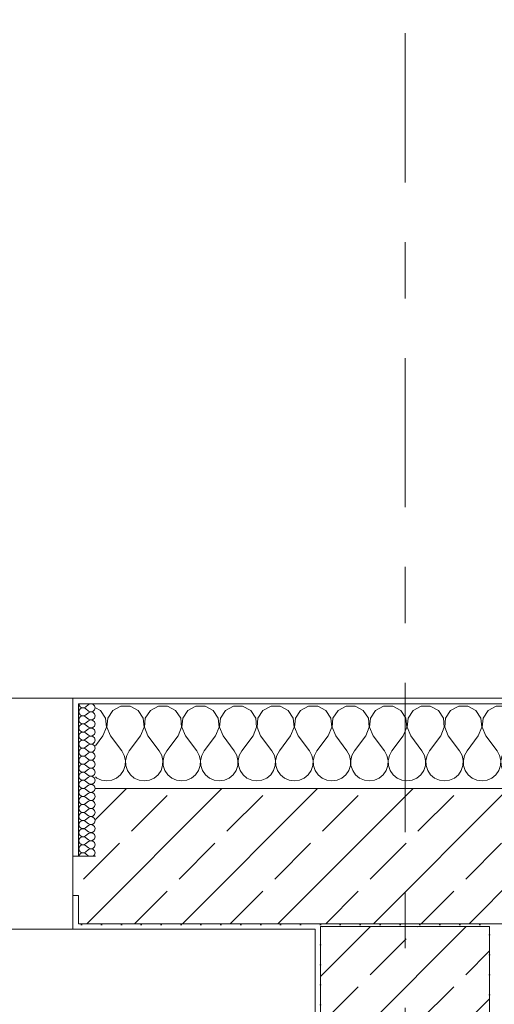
# Model space of a CAD drawing. Header units: metres. Extents: x -3.6 to 84.5, y -11 to 16.8.
# Tile 109 of 124: x 25.045 to 25.888, y 13.312 to 15.058. Entities that reach past the tile are written whole.
import ezdxf

# ---------------------------------------------------------------- set-up
doc = ezdxf.new("R2010")
doc.units = ezdxf.units.M
doc.header["$MEASUREMENT"] = 0
doc.linetypes.add('Strichlinie doppelt', pattern=[0.546806, 0.264583, -0.105833, 0.070556, -0.105833])
for name, color, linetype in [('451 - Universal.Achsen Raster', 7, 'Continuous'), ('604 - Struktur.Wand Aussen', 7, 'Continuous'), ('607 - Struktur.Stütze', 7, 'Continuous')]:
    doc.layers.add(name, color=color, linetype=linetype)
pattern_1 = [(45, (0, 0), (-0.0848528, 0.0848528), []), (45, (-0.04243, 0.04243), (-0.0848528, 0.0848528), [0.09, -0.03])]
pattern_2 = [(45, (0, 0), (-0.01767767, 0.01767767), [0, -0.025])]
pattern_3 = [(0, (0, 0), (0, 0.08660254), [0, -0.05]), (0, (0.025, 0.0433), (0, 0.08660254), [0, -0.05])]

# ---------------------------------------------------------------- blocks, each defined once
blk = doc.blocks.new('*X23')
at = {"layer": '604 - Struktur.Wand Aussen', "color": 7, "linetype": 'Continuous', "lineweight": 5}
for p, q in [((25.1891, 13.833), (25.18, 13.8379)), ((25.1981, 13.8195), (25.1891, 13.833)), ((25.2109, 13.833), (25.2019, 13.8195)), ((25.2252, 13.8407), (25.2109, 13.833)), ((25.2415, 13.8407), (25.2252, 13.8407)), ((25.2558, 13.833), (25.2415, 13.8407)), ((25.2648, 13.8195), (25.2558, 13.833)), ((25.2776, 13.833), (25.2686, 13.8195)), ((25.2919, 13.8407), (25.2776, 13.833)), ((25.3081, 13.8407), (25.2919, 13.8407)), ((25.3224, 13.833), (25.3081, 13.8407)), ((25.3314, 13.8195), (25.3224, 13.833)), ((25.3442, 13.833), (25.3352, 13.8195)), ((25.3585, 13.8407), (25.3442, 13.833)), ((25.3748, 13.8407), (25.3585, 13.8407)), ((25.3891, 13.833), (25.3748, 13.8407)), ((25.3981, 13.8195), (25.3891, 13.833)), ((25.4109, 13.833), (25.4019, 13.8195)), ((25.4252, 13.8407), (25.4109, 13.833)), ((25.4415, 13.8407), (25.4252, 13.8407)), ((25.4558, 13.833), (25.4415, 13.8407)), ((25.4648, 13.8195), (25.4558, 13.833)), ((25.4776, 13.833), (25.4686, 13.8195)), ((25.4919, 13.8407), (25.4776, 13.833)), ((25.5081, 13.8407), (25.4919, 13.8407)), ((25.5224, 13.833), (25.5081, 13.8407)), ((25.5314, 13.8195), (25.5224, 13.833)), ((25.5442, 13.833), (25.5352, 13.8195)), ((25.5585, 13.8407), (25.5442, 13.833)), ((25.5748, 13.8407), (25.5585, 13.8407)), ((25.5891, 13.833), (25.5748, 13.8407)), ((25.5981, 13.8195), (25.5891, 13.833)), ((25.6109, 13.833), (25.6019, 13.8195)), ((25.6252, 13.8407), (25.6109, 13.833)), ((25.6415, 13.8407), (25.6252, 13.8407)), ((25.6558, 13.833), (25.6415, 13.8407)), ((25.6648, 13.8195), (25.6558, 13.833)), ((25.6776, 13.833), (25.6686, 13.8195)), ((25.6919, 13.8407), (25.6776, 13.833)), ((25.7081, 13.8407), (25.6919, 13.8407)), ((25.7224, 13.833), (25.7081, 13.8407)), ((25.7314, 13.8195), (25.7224, 13.833)), ((25.7442, 13.833), (25.7352, 13.8195)), ((25.7585, 13.8407), (25.7442, 13.833)), ((25.7748, 13.8407), (25.7585, 13.8407)), ((25.7891, 13.833), (25.7748, 13.8407)), ((25.7981, 13.8195), (25.7891, 13.833)), ((25.8109, 13.833), (25.8019, 13.8195)), ((25.8252, 13.8407), (25.8109, 13.833)), ((25.8415, 13.8407), (25.8252, 13.8407)), ((25.8558, 13.833), (25.8415, 13.8407)), ((25.8648, 13.8195), (25.8558, 13.833)), ((25.8776, 13.833), (25.8686, 13.8195)), ((25.8919, 13.8407), (25.8776, 13.833)), ((25.9081, 13.8407), (25.8919, 13.8407)), ((25.9224, 13.833), (25.9081, 13.8407)), ((25.9314, 13.8195), (25.9224, 13.833)), ((25.9442, 13.833), (25.9352, 13.8195)), ((25.9585, 13.8407), (25.9442, 13.833)), ((25.9748, 13.8407), (25.9585, 13.8407)), ((25.9891, 13.833), (25.9748, 13.8407)), ((25.9981, 13.8195), (25.9891, 13.833)), ((26.0109, 13.833), (26.0019, 13.8195)), ((26.0252, 13.8407), (26.0109, 13.833)), ((26.0415, 13.8407), (26.0252, 13.8407)), ((26.0558, 13.833), (26.0415, 13.8407)), ((26.0648, 13.8195), (26.0558, 13.833)), ((26.0776, 13.833), (26.0686, 13.8195)), ((26.0919, 13.8407), (26.0776, 13.833)), ((26.1081, 13.8407), (26.0919, 13.8407)), ((26.1224, 13.833), (26.1081, 13.8407)), ((26.1314, 13.8195), (26.1224, 13.833)), ((26.1442, 13.833), (26.1352, 13.8195)), ((26.1585, 13.8407), (26.1442, 13.833)), ((26.1748, 13.8407), (26.1585, 13.8407)), ((26.1891, 13.833), (26.1748, 13.8407)), ((26.1981, 13.8195), (26.1891, 13.833)), ((26.2109, 13.833), (26.2019, 13.8195)), ((26.2252, 13.8407), (26.2109, 13.833)), ((26.2415, 13.8407), (26.2252, 13.8407)), ((26.2558, 13.833), (26.2415, 13.8407)), ((26.2648, 13.8195), (26.2558, 13.833)), ((26.2776, 13.833), (26.2686, 13.8195)), ((26.2919, 13.8407), (26.2776, 13.833)), ((26.3, 13.8407), (26.2919, 13.8407)), ((25.1996, 13.8033), (25.1981, 13.8195)), ((25.2019, 13.8195), (25.2004, 13.8033)), ((25.2663, 13.8033), (25.2648, 13.8195)), ((25.2686, 13.8195), (25.267, 13.8033)), ((25.333, 13.8033), (25.3314, 13.8195)), ((25.3352, 13.8195), (25.3337, 13.8033)), ((25.3996, 13.8033), (25.3981, 13.8195)), ((25.4019, 13.8195), (25.4004, 13.8033)), ((25.4663, 13.8033), (25.4648, 13.8195)), ((25.4686, 13.8195), (25.467, 13.8033)), ((25.533, 13.8033), (25.5314, 13.8195)), ((25.5352, 13.8195), (25.5337, 13.8033)), ((25.5996, 13.8033), (25.5981, 13.8195)), ((25.6019, 13.8195), (25.6004, 13.8033)), ((25.6663, 13.8033), (25.6648, 13.8195)), ((25.6686, 13.8195), (25.667, 13.8033)), ((25.733, 13.8033), (25.7314, 13.8195)), ((25.7352, 13.8195), (25.7337, 13.8033)), ((25.7996, 13.8033), (25.7981, 13.8195)), ((25.8019, 13.8195), (25.8004, 13.8033)), ((25.8663, 13.8033), (25.8648, 13.8195)), ((25.8686, 13.8195), (25.867, 13.8033)), ((25.933, 13.8033), (25.9314, 13.8195)), ((25.9352, 13.8195), (25.9337, 13.8033)), ((25.9996, 13.8033), (25.9981, 13.8195)), ((26.0019, 13.8195), (26.0004, 13.8033)), ((26.0663, 13.8033), (26.0648, 13.8195)), ((26.0686, 13.8195), (26.067, 13.8033)), ((26.133, 13.8033), (26.1314, 13.8195)), ((26.1352, 13.8195), (26.1337, 13.8033)), ((26.1996, 13.8033), (26.1981, 13.8195)), ((26.2019, 13.8195), (26.2004, 13.8033)), ((26.2663, 13.8033), (26.2648, 13.8195)), ((26.2686, 13.8195), (26.267, 13.8033)), ((25.1933, 13.7883), (25.1996, 13.8033)), ((25.2004, 13.8033), (25.2067, 13.7883)), ((25.26, 13.7883), (25.2663, 13.8033)), ((25.267, 13.8033), (25.2733, 13.7883)), ((25.3267, 13.7883), (25.333, 13.8033)), ((25.3337, 13.8033), (25.34, 13.7883)), ((25.3933, 13.7883), (25.3996, 13.8033)), ((25.4004, 13.8033), (25.4067, 13.7883)), ((25.46, 13.7883), (25.4663, 13.8033)), ((25.467, 13.8033), (25.4733, 13.7883)), ((25.5267, 13.7883), (25.533, 13.8033)), ((25.5337, 13.8033), (25.54, 13.7883)), ((25.5933, 13.7883), (25.5996, 13.8033)), ((25.6004, 13.8033), (25.6067, 13.7883)), ((25.66, 13.7883), (25.6663, 13.8033)), ((25.667, 13.8033), (25.6733, 13.7883)), ((25.7267, 13.7883), (25.733, 13.8033)), ((25.7337, 13.8033), (25.74, 13.7883)), ((25.7933, 13.7883), (25.7996, 13.8033)), ((25.8004, 13.8033), (25.8067, 13.7883)), ((25.86, 13.7883), (25.8663, 13.8033)), ((25.867, 13.8033), (25.8733, 13.7883)), ((25.9267, 13.7883), (25.933, 13.8033)), ((25.9337, 13.8033), (25.94, 13.7883)), ((25.9933, 13.7883), (25.9996, 13.8033)), ((26.0004, 13.8033), (26.0067, 13.7883)), ((26.06, 13.7883), (26.0663, 13.8033)), ((26.067, 13.8033), (26.0733, 13.7883)), ((26.1267, 13.7883), (26.133, 13.8033)), ((26.1337, 13.8033), (26.14, 13.7883)), ((26.1933, 13.7883), (26.1996, 13.8033)), ((26.2004, 13.8033), (26.2067, 13.7883)), ((26.26, 13.7883), (26.2663, 13.8033)), ((26.267, 13.8033), (26.2733, 13.7883)), ((25.1933, 13.7883), (25.18, 13.7706)), ((25.2067, 13.7883), (25.2267, 13.7617)), ((25.26, 13.7883), (25.24, 13.7617)), ((25.2733, 13.7883), (25.2933, 13.7617)), ((25.3267, 13.7883), (25.3067, 13.7617)), ((25.34, 13.7883), (25.36, 13.7617)), ((25.3933, 13.7883), (25.3733, 13.7617)), ((25.4067, 13.7883), (25.4267, 13.7617)), ((25.46, 13.7883), (25.44, 13.7617)), ((25.4733, 13.7883), (25.4933, 13.7617)), ((25.5267, 13.7883), (25.5067, 13.7617)), ((25.54, 13.7883), (25.56, 13.7617)), ((25.5933, 13.7883), (25.5733, 13.7617)), ((25.6067, 13.7883), (25.6267, 13.7617)), ((25.66, 13.7883), (25.64, 13.7617)), ((25.6733, 13.7883), (25.6933, 13.7617)), ((25.7267, 13.7883), (25.7067, 13.7617)), ((25.74, 13.7883), (25.76, 13.7617)), ((25.7933, 13.7883), (25.7733, 13.7617)), ((25.8067, 13.7883), (25.8267, 13.7617)), ((25.86, 13.7883), (25.84, 13.7617)), ((25.8733, 13.7883), (25.8933, 13.7617)), ((25.9267, 13.7883), (25.9067, 13.7617)), ((25.94, 13.7883), (25.96, 13.7617)), ((25.9933, 13.7883), (25.9733, 13.7617)), ((26.0067, 13.7883), (26.0267, 13.7617)), ((26.06, 13.7883), (26.04, 13.7617)), ((26.0733, 13.7883), (26.0933, 13.7617)), ((26.1267, 13.7883), (26.1067, 13.7617)), ((26.14, 13.7883), (26.16, 13.7617)), ((26.1933, 13.7883), (26.1733, 13.7617)), ((26.2067, 13.7883), (26.2267, 13.7617)), ((26.26, 13.7883), (26.24, 13.7617)), ((26.2733, 13.7883), (26.2933, 13.7617)), ((25.2311, 13.7536), (25.2267, 13.7617)), ((25.2332, 13.7447), (25.2311, 13.7536)), ((25.2355, 13.7536), (25.2335, 13.7447)), ((25.24, 13.7617), (25.2355, 13.7536)), ((25.2978, 13.7536), (25.2933, 13.7617)), ((25.2999, 13.7447), (25.2978, 13.7536)), ((25.3022, 13.7536), (25.3001, 13.7447)), ((25.3067, 13.7617), (25.3022, 13.7536)), ((25.3645, 13.7536), (25.36, 13.7617)), ((25.3665, 13.7447), (25.3645, 13.7536)), ((25.3689, 13.7536), (25.3668, 13.7447)), ((25.3733, 13.7617), (25.3689, 13.7536)), ((25.4311, 13.7536), (25.4267, 13.7617)), ((25.4332, 13.7447), (25.4311, 13.7536)), ((25.4355, 13.7536), (25.4335, 13.7447)), ((25.44, 13.7617), (25.4355, 13.7536)), ((25.4978, 13.7536), (25.4933, 13.7617)), ((25.4999, 13.7447), (25.4978, 13.7536)), ((25.5022, 13.7536), (25.5001, 13.7447)), ((25.5067, 13.7617), (25.5022, 13.7536)), ((25.5645, 13.7536), (25.56, 13.7617)), ((25.5665, 13.7447), (25.5645, 13.7536)), ((25.5689, 13.7536), (25.5668, 13.7447)), ((25.5733, 13.7617), (25.5689, 13.7536)), ((25.6311, 13.7536), (25.6267, 13.7617)), ((25.6332, 13.7447), (25.6311, 13.7536)), ((25.6355, 13.7536), (25.6335, 13.7447)), ((25.64, 13.7617), (25.6355, 13.7536)), ((25.6978, 13.7536), (25.6933, 13.7617)), ((25.6999, 13.7447), (25.6978, 13.7536)), ((25.7022, 13.7536), (25.7001, 13.7447)), ((25.7067, 13.7617), (25.7022, 13.7536)), ((25.7645, 13.7536), (25.76, 13.7617)), ((25.7665, 13.7447), (25.7645, 13.7536)), ((25.7689, 13.7536), (25.7668, 13.7447)), ((25.7733, 13.7617), (25.7689, 13.7536)), ((25.8311, 13.7536), (25.8267, 13.7617)), ((25.8332, 13.7447), (25.8311, 13.7536)), ((25.8355, 13.7536), (25.8335, 13.7447)), ((25.84, 13.7617), (25.8355, 13.7536)), ((25.8978, 13.7536), (25.8933, 13.7617)), ((25.8999, 13.7447), (25.8978, 13.7536)), ((25.9022, 13.7536), (25.9001, 13.7447)), ((25.9067, 13.7617), (25.9022, 13.7536)), ((25.9645, 13.7536), (25.96, 13.7617)), ((25.9665, 13.7447), (25.9645, 13.7536)), ((25.9689, 13.7536), (25.9668, 13.7447)), ((25.9733, 13.7617), (25.9689, 13.7536)), ((26.0311, 13.7536), (26.0267, 13.7617)), ((26.0332, 13.7447), (26.0311, 13.7536)), ((26.0355, 13.7536), (26.0335, 13.7447)), ((26.04, 13.7617), (26.0355, 13.7536)), ((26.0978, 13.7536), (26.0933, 13.7617)), ((26.0999, 13.7447), (26.0978, 13.7536)), ((26.1022, 13.7536), (26.1001, 13.7447)), ((26.1067, 13.7617), (26.1022, 13.7536)), ((26.1645, 13.7536), (26.16, 13.7617)), ((26.1665, 13.7447), (26.1645, 13.7536)), ((26.1689, 13.7536), (26.1668, 13.7447)), ((26.1733, 13.7617), (26.1689, 13.7536)), ((26.2311, 13.7536), (26.2267, 13.7617)), ((26.2332, 13.7447), (26.2311, 13.7536)), ((26.2355, 13.7536), (26.2335, 13.7447)), ((26.24, 13.7617), (26.2355, 13.7536)), ((26.2978, 13.7536), (26.2933, 13.7617)), ((26.2999, 13.7447), (26.2978, 13.7536)), ((25.2298, 13.7268), (25.2328, 13.7355)), ((25.2328, 13.7355), (25.2332, 13.7447)), ((25.2335, 13.7447), (25.2339, 13.7355)), ((25.2339, 13.7355), (25.2369, 13.7268)), ((25.2965, 13.7268), (25.2994, 13.7355)), ((25.2994, 13.7355), (25.2999, 13.7447)), ((25.3001, 13.7447), (25.3006, 13.7355)), ((25.3006, 13.7355), (25.3035, 13.7268)), ((25.3631, 13.7268), (25.3661, 13.7355)), ((25.3661, 13.7355), (25.3665, 13.7447)), ((25.3668, 13.7447), (25.3672, 13.7355)), ((25.3672, 13.7355), (25.3702, 13.7268)), ((25.4298, 13.7268), (25.4328, 13.7355)), ((25.4328, 13.7355), (25.4332, 13.7447)), ((25.4335, 13.7447), (25.4339, 13.7355)), ((25.4339, 13.7355), (25.4369, 13.7268)), ((25.4965, 13.7268), (25.4994, 13.7355)), ((25.4994, 13.7355), (25.4999, 13.7447)), ((25.5001, 13.7447), (25.5006, 13.7355)), ((25.5006, 13.7355), (25.5035, 13.7268)), ((25.5631, 13.7268), (25.5661, 13.7355)), ((25.5661, 13.7355), (25.5665, 13.7447)), ((25.5668, 13.7447), (25.5672, 13.7355)), ((25.5672, 13.7355), (25.5702, 13.7268)), ((25.6298, 13.7268), (25.6328, 13.7355)), ((25.6328, 13.7355), (25.6332, 13.7447)), ((25.6335, 13.7447), (25.6339, 13.7355)), ((25.6339, 13.7355), (25.6369, 13.7268)), ((25.6965, 13.7268), (25.6994, 13.7355)), ((25.6994, 13.7355), (25.6999, 13.7447)), ((25.7001, 13.7447), (25.7006, 13.7355)), ((25.7006, 13.7355), (25.7035, 13.7268)), ((25.7631, 13.7268), (25.7661, 13.7355)), ((25.7661, 13.7355), (25.7665, 13.7447)), ((25.7668, 13.7447), (25.7672, 13.7355)), ((25.7672, 13.7355), (25.7702, 13.7268)), ((25.8298, 13.7268), (25.8328, 13.7355)), ((25.8328, 13.7355), (25.8332, 13.7447)), ((25.8335, 13.7447), (25.8339, 13.7355)), ((25.8339, 13.7355), (25.8369, 13.7268)), ((25.8965, 13.7268), (25.8994, 13.7355)), ((25.8994, 13.7355), (25.8999, 13.7447)), ((25.9001, 13.7447), (25.9006, 13.7355)), ((25.9006, 13.7355), (25.9035, 13.7268)), ((25.9631, 13.7268), (25.9661, 13.7355)), ((25.9661, 13.7355), (25.9665, 13.7447)), ((25.9668, 13.7447), (25.9672, 13.7355)), ((25.9672, 13.7355), (25.9702, 13.7268)), ((26.0298, 13.7268), (26.0328, 13.7355)), ((26.0328, 13.7355), (26.0332, 13.7447)), ((26.0335, 13.7447), (26.0339, 13.7355)), ((26.0339, 13.7355), (26.0369, 13.7268)), ((26.0965, 13.7268), (26.0994, 13.7355)), ((26.0994, 13.7355), (26.0999, 13.7447)), ((26.1001, 13.7447), (26.1006, 13.7355)), ((26.1006, 13.7355), (26.1035, 13.7268)), ((26.1631, 13.7268), (26.1661, 13.7355)), ((26.1661, 13.7355), (26.1665, 13.7447)), ((26.1668, 13.7447), (26.1672, 13.7355)), ((26.1672, 13.7355), (26.1702, 13.7268)), ((26.2298, 13.7268), (26.2328, 13.7355)), ((26.2328, 13.7355), (26.2332, 13.7447)), ((26.2335, 13.7447), (26.2339, 13.7355)), ((26.2339, 13.7355), (26.2369, 13.7268)), ((26.2965, 13.7268), (26.2994, 13.7355)), ((26.2994, 13.7355), (26.2999, 13.7447)), ((25.18, 13.7154), (25.1825, 13.7133)), ((25.1825, 13.7133), (25.1909, 13.7096)), ((25.2091, 13.7096), (25.2175, 13.7133)), ((25.2175, 13.7133), (25.2246, 13.7192)), ((25.2246, 13.7192), (25.2298, 13.7268)), ((25.2369, 13.7268), (25.2421, 13.7192)), ((25.2421, 13.7192), (25.2491, 13.7133)), ((25.2491, 13.7133), (25.2576, 13.7096)), ((25.2758, 13.7096), (25.2842, 13.7133)), ((25.2842, 13.7133), (25.2913, 13.7192)), ((25.2913, 13.7192), (25.2965, 13.7268)), ((25.3035, 13.7268), (25.3087, 13.7192)), ((25.3087, 13.7192), (25.3158, 13.7133)), ((25.3158, 13.7133), (25.3242, 13.7096)), ((25.3424, 13.7096), (25.3509, 13.7133)), ((25.3509, 13.7133), (25.3579, 13.7192)), ((25.3579, 13.7192), (25.3631, 13.7268)), ((25.3702, 13.7268), (25.3754, 13.7192)), ((25.3754, 13.7192), (25.3825, 13.7133)), ((25.3825, 13.7133), (25.3909, 13.7096)), ((25.4091, 13.7096), (25.4175, 13.7133)), ((25.4175, 13.7133), (25.4246, 13.7192)), ((25.4246, 13.7192), (25.4298, 13.7268)), ((25.4369, 13.7268), (25.4421, 13.7192)), ((25.4421, 13.7192), (25.4491, 13.7133)), ((25.4491, 13.7133), (25.4576, 13.7096)), ((25.4758, 13.7096), (25.4842, 13.7133)), ((25.4842, 13.7133), (25.4913, 13.7192)), ((25.4913, 13.7192), (25.4965, 13.7268)), ((25.5035, 13.7268), (25.5087, 13.7192)), ((25.5087, 13.7192), (25.5158, 13.7133)), ((25.5158, 13.7133), (25.5242, 13.7096)), ((25.5424, 13.7096), (25.5509, 13.7133)), ((25.5509, 13.7133), (25.5579, 13.7192)), ((25.5579, 13.7192), (25.5631, 13.7268)), ((25.5702, 13.7268), (25.5754, 13.7192)), ((25.5754, 13.7192), (25.5825, 13.7133)), ((25.5825, 13.7133), (25.5909, 13.7096)), ((25.6091, 13.7096), (25.6175, 13.7133)), ((25.6175, 13.7133), (25.6246, 13.7192)), ((25.6246, 13.7192), (25.6298, 13.7268)), ((25.6369, 13.7268), (25.6421, 13.7192)), ((25.6421, 13.7192), (25.6491, 13.7133)), ((25.6491, 13.7133), (25.6576, 13.7096)), ((25.6758, 13.7096), (25.6842, 13.7133)), ((25.6842, 13.7133), (25.6913, 13.7192)), ((25.6913, 13.7192), (25.6965, 13.7268)), ((25.7035, 13.7268), (25.7087, 13.7192)), ((25.7087, 13.7192), (25.7158, 13.7133)), ((25.7158, 13.7133), (25.7242, 13.7096)), ((25.7424, 13.7096), (25.7509, 13.7133)), ((25.7509, 13.7133), (25.7579, 13.7192)), ((25.7579, 13.7192), (25.7631, 13.7268)), ((25.7702, 13.7268), (25.7754, 13.7192)), ((25.7754, 13.7192), (25.7825, 13.7133)), ((25.7825, 13.7133), (25.7909, 13.7096)), ((25.8091, 13.7096), (25.8175, 13.7133)), ((25.8175, 13.7133), (25.8246, 13.7192)), ((25.8246, 13.7192), (25.8298, 13.7268)), ((25.8369, 13.7268), (25.8421, 13.7192)), ((25.8421, 13.7192), (25.8491, 13.7133)), ((25.8491, 13.7133), (25.8576, 13.7096)), ((25.8758, 13.7096), (25.8842, 13.7133)), ((25.8842, 13.7133), (25.8913, 13.7192)), ((25.8913, 13.7192), (25.8965, 13.7268)), ((25.9035, 13.7268), (25.9087, 13.7192)), ((25.9087, 13.7192), (25.9158, 13.7133)), ((25.9158, 13.7133), (25.9242, 13.7096)), ((25.9424, 13.7096), (25.9509, 13.7133)), ((25.9509, 13.7133), (25.9579, 13.7192)), ((25.9579, 13.7192), (25.9631, 13.7268)), ((25.9702, 13.7268), (25.9754, 13.7192)), ((25.9754, 13.7192), (25.9825, 13.7133)), ((25.9825, 13.7133), (25.9909, 13.7096)), ((26.0091, 13.7096), (26.0175, 13.7133)), ((26.0175, 13.7133), (26.0246, 13.7192)), ((26.0246, 13.7192), (26.0298, 13.7268)), ((26.0369, 13.7268), (26.0421, 13.7192)), ((26.0421, 13.7192), (26.0491, 13.7133)), ((26.0491, 13.7133), (26.0576, 13.7096)), ((26.0758, 13.7096), (26.0842, 13.7133)), ((26.0842, 13.7133), (26.0913, 13.7192)), ((26.0913, 13.7192), (26.0965, 13.7268)), ((26.1035, 13.7268), (26.1087, 13.7192)), ((26.1087, 13.7192), (26.1158, 13.7133)), ((26.1158, 13.7133), (26.1242, 13.7096)), ((26.1424, 13.7096), (26.1509, 13.7133)), ((26.1509, 13.7133), (26.1579, 13.7192)), ((26.1579, 13.7192), (26.1631, 13.7268)), ((26.1702, 13.7268), (26.1754, 13.7192)), ((26.1754, 13.7192), (26.1825, 13.7133)), ((26.1825, 13.7133), (26.1909, 13.7096)), ((26.2091, 13.7096), (26.2175, 13.7133)), ((26.2175, 13.7133), (26.2246, 13.7192)), ((26.2246, 13.7192), (26.2298, 13.7268)), ((26.2369, 13.7268), (26.2421, 13.7192)), ((26.2421, 13.7192), (26.2491, 13.7133)), ((26.2491, 13.7133), (26.2576, 13.7096)), ((26.2758, 13.7096), (26.2842, 13.7133)), ((26.2842, 13.7133), (26.2913, 13.7192)), ((26.2913, 13.7192), (26.2965, 13.7268)), ((25.1909, 13.7096), (25.2, 13.7083)), ((25.2, 13.7083), (25.2091, 13.7096)), ((25.2576, 13.7096), (25.2667, 13.7083)), ((25.2667, 13.7083), (25.2758, 13.7096)), ((25.3242, 13.7096), (25.3333, 13.7083)), ((25.3333, 13.7083), (25.3424, 13.7096)), ((25.3909, 13.7096), (25.4, 13.7083)), ((25.4, 13.7083), (25.4091, 13.7096)), ((25.4576, 13.7096), (25.4667, 13.7083)), ((25.4667, 13.7083), (25.4758, 13.7096)), ((25.5242, 13.7096), (25.5333, 13.7083)), ((25.5333, 13.7083), (25.5424, 13.7096)), ((25.5909, 13.7096), (25.6, 13.7083)), ((25.6, 13.7083), (25.6091, 13.7096)), ((25.6576, 13.7096), (25.6667, 13.7083)), ((25.6667, 13.7083), (25.6758, 13.7096)), ((25.7242, 13.7096), (25.7333, 13.7083)), ((25.7333, 13.7083), (25.7424, 13.7096)), ((25.7909, 13.7096), (25.8, 13.7083)), ((25.8, 13.7083), (25.8091, 13.7096)), ((25.8576, 13.7096), (25.8667, 13.7083)), ((25.8667, 13.7083), (25.8758, 13.7096)), ((25.9242, 13.7096), (25.9333, 13.7083)), ((25.9333, 13.7083), (25.9424, 13.7096)), ((25.9909, 13.7096), (26, 13.7083)), ((26, 13.7083), (26.0091, 13.7096)), ((26.0576, 13.7096), (26.0667, 13.7083)), ((26.0667, 13.7083), (26.0758, 13.7096)), ((26.1242, 13.7096), (26.1333, 13.7083)), ((26.1333, 13.7083), (26.1424, 13.7096)), ((26.1909, 13.7096), (26.2, 13.7083)), ((26.2, 13.7083), (26.2091, 13.7096)), ((26.2576, 13.7096), (26.2667, 13.7083)), ((26.2667, 13.7083), (26.2758, 13.7096))]:
    blk.add_line(p, q, dxfattribs=at)
blk = doc.blocks.new('*X45')
at = {"layer": '604 - Struktur.Wand Aussen', "color": 7, "linetype": 'Continuous', "lineweight": 5}
for p, q in [((25.1507, 13.845), (25.151, 13.843)), ((25.151, 13.8327), (25.1507, 13.8307)), ((25.151, 13.843), (25.1518, 13.8412)), ((25.1518, 13.8345), (25.151, 13.8327)), ((25.1518, 13.8412), (25.153, 13.8397)), ((25.153, 13.836), (25.1518, 13.8345)), ((25.153, 13.8397), (25.1547, 13.8386)), ((25.1547, 13.8371), (25.153, 13.836)), ((25.1547, 13.8386), (25.1565, 13.838)), ((25.1565, 13.8377), (25.1547, 13.8371)), ((25.1565, 13.838), (25.1585, 13.8379)), ((25.1585, 13.8378), (25.1565, 13.8377)), ((25.1585, 13.8379), (25.1604, 13.8383)), ((25.1604, 13.8374), (25.1585, 13.8378)), ((25.1604, 13.8383), (25.1621, 13.8393)), ((25.1621, 13.8364), (25.1604, 13.8374)), ((25.1679, 13.8436), (25.1621, 13.8393)), ((25.1679, 13.8321), (25.1621, 13.8364)), ((25.1715, 13.845), (25.1679, 13.8436)), ((25.1753, 13.8442), (25.1715, 13.845)), ((25.1782, 13.8416), (25.1753, 13.8442)), ((25.1753, 13.8315), (25.1782, 13.8341)), ((25.1793, 13.8379), (25.1782, 13.8416)), ((25.1782, 13.8341), (25.1793, 13.8379)), ((25.1507, 13.8307), (25.151, 13.8288)), ((25.151, 13.8184), (25.1507, 13.8164)), ((25.1507, 13.8164), (25.151, 13.8145)), ((25.151, 13.8288), (25.1518, 13.827)), ((25.1518, 13.8202), (25.151, 13.8184)), ((25.1518, 13.827), (25.153, 13.8254)), ((25.153, 13.8217), (25.1518, 13.8202)), ((25.153, 13.8254), (25.1547, 13.8243)), ((25.1547, 13.8228), (25.153, 13.8217)), ((25.1547, 13.8243), (25.1565, 13.8237)), ((25.1565, 13.8234), (25.1547, 13.8228)), ((25.1565, 13.8237), (25.1585, 13.8236)), ((25.1585, 13.8235), (25.1565, 13.8234)), ((25.1585, 13.8236), (25.1604, 13.824)), ((25.1604, 13.8231), (25.1585, 13.8235)), ((25.1604, 13.824), (25.1621, 13.825)), ((25.1621, 13.8221), (25.1604, 13.8231)), ((25.1679, 13.8293), (25.1621, 13.825)), ((25.1679, 13.8179), (25.1621, 13.8221)), ((25.1679, 13.815), (25.1621, 13.8107)), ((25.1679, 13.8321), (25.1715, 13.8307)), ((25.1715, 13.8307), (25.1679, 13.8293)), ((25.1679, 13.8179), (25.1715, 13.8165)), ((25.1715, 13.8164), (25.1679, 13.815)), ((25.1715, 13.8307), (25.1753, 13.8315)), ((25.1753, 13.83), (25.1715, 13.8307)), ((25.1715, 13.8165), (25.1753, 13.8172)), ((25.1753, 13.8157), (25.1715, 13.8164)), ((25.1782, 13.8273), (25.1753, 13.83)), ((25.1753, 13.8172), (25.1782, 13.8198)), ((25.1782, 13.813), (25.1753, 13.8157)), ((25.1793, 13.8236), (25.1782, 13.8273)), ((25.1782, 13.8198), (25.1793, 13.8236)), ((25.151, 13.8041), (25.1507, 13.8021)), ((25.1507, 13.8021), (25.151, 13.8002)), ((25.151, 13.8145), (25.1518, 13.8127)), ((25.1518, 13.8059), (25.151, 13.8041)), ((25.151, 13.8002), (25.1518, 13.7984)), ((25.1518, 13.8127), (25.153, 13.8112)), ((25.153, 13.8074), (25.1518, 13.8059)), ((25.1518, 13.7984), (25.153, 13.7969)), ((25.153, 13.8112), (25.1547, 13.81)), ((25.1547, 13.8085), (25.153, 13.8074)), ((25.1547, 13.81), (25.1565, 13.8094)), ((25.1565, 13.8092), (25.1547, 13.8085)), ((25.1565, 13.8094), (25.1585, 13.8093)), ((25.1585, 13.8093), (25.1565, 13.8092)), ((25.1585, 13.8093), (25.1604, 13.8098)), ((25.1604, 13.8088), (25.1585, 13.8093)), ((25.1604, 13.8098), (25.1621, 13.8107)), ((25.1621, 13.8079), (25.1604, 13.8088)), ((25.1679, 13.8036), (25.1621, 13.8079)), ((25.1679, 13.8007), (25.1621, 13.7964)), ((25.1679, 13.8036), (25.1715, 13.8022)), ((25.1715, 13.8021), (25.1679, 13.8007)), ((25.1715, 13.8022), (25.1753, 13.8029)), ((25.1753, 13.8014), (25.1715, 13.8021)), ((25.1753, 13.8029), (25.1782, 13.8055)), ((25.1782, 13.7988), (25.1753, 13.8014)), ((25.1793, 13.8093), (25.1782, 13.813)), ((25.1782, 13.8055), (25.1793, 13.8093)), ((25.1793, 13.795), (25.1782, 13.7988)), ((25.151, 13.7898), (25.1507, 13.7879)), ((25.1507, 13.7879), (25.151, 13.7859)), ((25.1518, 13.7916), (25.151, 13.7898)), ((25.151, 13.7859), (25.1518, 13.7841)), ((25.153, 13.7931), (25.1518, 13.7916)), ((25.1518, 13.7841), (25.153, 13.7826)), ((25.153, 13.7969), (25.1547, 13.7958)), ((25.1547, 13.7942), (25.153, 13.7931)), ((25.153, 13.7826), (25.1547, 13.7815)), ((25.1547, 13.78), (25.153, 13.7788)), ((25.1547, 13.7958), (25.1565, 13.7951)), ((25.1565, 13.7949), (25.1547, 13.7942)), ((25.1547, 13.7815), (25.1565, 13.7808)), ((25.1565, 13.7806), (25.1547, 13.78)), ((25.1565, 13.7951), (25.1585, 13.795)), ((25.1585, 13.795), (25.1565, 13.7949)), ((25.1565, 13.7808), (25.1585, 13.7807)), ((25.1585, 13.7807), (25.1565, 13.7806)), ((25.1585, 13.795), (25.1604, 13.7955)), ((25.1604, 13.7945), (25.1585, 13.795)), ((25.1585, 13.7807), (25.1604, 13.7812)), ((25.1604, 13.7802), (25.1585, 13.7807)), ((25.1604, 13.7955), (25.1621, 13.7964)), ((25.1621, 13.7936), (25.1604, 13.7945)), ((25.1604, 13.7812), (25.1621, 13.7821)), ((25.1621, 13.7793), (25.1604, 13.7802)), ((25.1679, 13.7893), (25.1621, 13.7936)), ((25.1679, 13.7864), (25.1621, 13.7821)), ((25.1679, 13.7893), (25.1715, 13.7879)), ((25.1715, 13.7878), (25.1679, 13.7864)), ((25.1715, 13.7879), (25.1753, 13.7886)), ((25.1753, 13.7871), (25.1715, 13.7878)), ((25.1753, 13.7886), (25.1782, 13.7912)), ((25.1782, 13.7845), (25.1753, 13.7871)), ((25.1782, 13.7912), (25.1793, 13.795)), ((25.1793, 13.7807), (25.1782, 13.7845)), ((25.1782, 13.777), (25.1793, 13.7807)), ((25.151, 13.7755), (25.1507, 13.7736)), ((25.1507, 13.7736), (25.151, 13.7716)), ((25.1518, 13.7773), (25.151, 13.7755)), ((25.151, 13.7716), (25.1518, 13.7698)), ((25.1518, 13.763), (25.151, 13.7612)), ((25.153, 13.7788), (25.1518, 13.7773)), ((25.1518, 13.7698), (25.153, 13.7683)), ((25.153, 13.7646), (25.1518, 13.763)), ((25.153, 13.7683), (25.1547, 13.7672)), ((25.1547, 13.7657), (25.153, 13.7646)), ((25.1547, 13.7672), (25.1565, 13.7666)), ((25.1565, 13.7663), (25.1547, 13.7657)), ((25.1565, 13.7666), (25.1585, 13.7665)), ((25.1585, 13.7664), (25.1565, 13.7663)), ((25.1585, 13.7665), (25.1604, 13.7669)), ((25.1604, 13.766), (25.1585, 13.7664)), ((25.1604, 13.7669), (25.1621, 13.7679)), ((25.1621, 13.765), (25.1604, 13.766)), ((25.1679, 13.775), (25.1621, 13.7793)), ((25.1679, 13.7721), (25.1621, 13.7679)), ((25.1679, 13.7607), (25.1621, 13.765)), ((25.1679, 13.775), (25.1715, 13.7736)), ((25.1715, 13.7735), (25.1679, 13.7721)), ((25.1715, 13.7736), (25.1753, 13.7743)), ((25.1753, 13.7728), (25.1715, 13.7735)), ((25.1753, 13.7743), (25.1782, 13.777)), ((25.1782, 13.7702), (25.1753, 13.7728)), ((25.1753, 13.76), (25.1782, 13.7627)), ((25.1793, 13.7664), (25.1782, 13.7702)), ((25.1782, 13.7627), (25.1793, 13.7664)), ((25.151, 13.7612), (25.1507, 13.7593)), ((25.1507, 13.7593), (25.151, 13.7573)), ((25.151, 13.747), (25.1507, 13.745)), ((25.1507, 13.745), (25.151, 13.743)), ((25.151, 13.7573), (25.1518, 13.7555)), ((25.1518, 13.7488), (25.151, 13.747)), ((25.1518, 13.7555), (25.153, 13.754)), ((25.153, 13.7503), (25.1518, 13.7488)), ((25.153, 13.754), (25.1547, 13.7529)), ((25.1547, 13.7514), (25.153, 13.7503)), ((25.1547, 13.7529), (25.1565, 13.7523)), ((25.1565, 13.752), (25.1547, 13.7514)), ((25.1565, 13.7523), (25.1585, 13.7522)), ((25.1585, 13.7521), (25.1565, 13.752)), ((25.1585, 13.7522), (25.1604, 13.7526)), ((25.1604, 13.7517), (25.1585, 13.7521)), ((25.1604, 13.7526), (25.1621, 13.7536)), ((25.1621, 13.7507), (25.1604, 13.7517)), ((25.1679, 13.7579), (25.1621, 13.7536)), ((25.1679, 13.7464), (25.1621, 13.7507)), ((25.1679, 13.7607), (25.1715, 13.7593)), ((25.1715, 13.7593), (25.1679, 13.7579)), ((25.1679, 13.7464), (25.1715, 13.745)), ((25.1715, 13.7593), (25.1753, 13.76)), ((25.1753, 13.7585), (25.1715, 13.7593)), ((25.1715, 13.745), (25.1753, 13.7458)), ((25.1782, 13.7559), (25.1753, 13.7585)), ((25.1753, 13.7458), (25.1782, 13.7484)), ((25.1793, 13.7521), (25.1782, 13.7559)), ((25.1782, 13.7484), (25.1793, 13.7521)), ((25.151, 13.7327), (25.1507, 13.7307)), ((25.1507, 13.7307), (25.151, 13.7288)), ((25.151, 13.743), (25.1518, 13.7412)), ((25.1518, 13.7345), (25.151, 13.7327)), ((25.151, 13.7288), (25.1518, 13.727)), ((25.1518, 13.7412), (25.153, 13.7397)), ((25.153, 13.736), (25.1518, 13.7345)), ((25.153, 13.7397), (25.1547, 13.7386)), ((25.1547, 13.7371), (25.153, 13.736)), ((25.1547, 13.7386), (25.1565, 13.738)), ((25.1565, 13.7377), (25.1547, 13.7371)), ((25.1565, 13.738), (25.1585, 13.7379)), ((25.1585, 13.7378), (25.1565, 13.7377)), ((25.1585, 13.7379), (25.1604, 13.7383)), ((25.1604, 13.7374), (25.1585, 13.7378)), ((25.1604, 13.7383), (25.1621, 13.7393)), ((25.1621, 13.7364), (25.1604, 13.7374)), ((25.1679, 13.7436), (25.1621, 13.7393)), ((25.1679, 13.7321), (25.1621, 13.7364)), ((25.1679, 13.7293), (25.1621, 13.725)), ((25.1715, 13.745), (25.1679, 13.7436)), ((25.1679, 13.7321), (25.1715, 13.7307)), ((25.1715, 13.7307), (25.1679, 13.7293)), ((25.1753, 13.7442), (25.1715, 13.745)), ((25.1715, 13.7307), (25.1753, 13.7315)), ((25.1753, 13.73), (25.1715, 13.7307)), ((25.1782, 13.7416), (25.1753, 13.7442)), ((25.1753, 13.7315), (25.1782, 13.7341)), ((25.1782, 13.7273), (25.1753, 13.73)), ((25.1793, 13.7379), (25.1782, 13.7416)), ((25.1782, 13.7341), (25.1793, 13.7379)), ((25.151, 13.7184), (25.1507, 13.7164)), ((25.1507, 13.7164), (25.151, 13.7145)), ((25.1518, 13.7202), (25.151, 13.7184)), ((25.151, 13.7145), (25.1518, 13.7127)), ((25.1518, 13.727), (25.153, 13.7254)), ((25.153, 13.7217), (25.1518, 13.7202)), ((25.1518, 13.7127), (25.153, 13.7112)), ((25.153, 13.7254), (25.1547, 13.7243)), ((25.1547, 13.7228), (25.153, 13.7217)), ((25.153, 13.7112), (25.1547, 13.71)), ((25.1547, 13.7243), (25.1565, 13.7237)), ((25.1565, 13.7234), (25.1547, 13.7228)), ((25.1565, 13.7237), (25.1585, 13.7236)), ((25.1585, 13.7235), (25.1565, 13.7234)), ((25.1585, 13.7236), (25.1604, 13.724)), ((25.1604, 13.7231), (25.1585, 13.7235)), ((25.1604, 13.724), (25.1621, 13.725)), ((25.1621, 13.7221), (25.1604, 13.7231)), ((25.1604, 13.7098), (25.1621, 13.7107)), ((25.1679, 13.7179), (25.1621, 13.7221)), ((25.1679, 13.715), (25.1621, 13.7107)), ((25.1679, 13.7179), (25.1715, 13.7165)), ((25.1715, 13.7164), (25.1679, 13.715)), ((25.1715, 13.7165), (25.1753, 13.7172)), ((25.1753, 13.7157), (25.1715, 13.7164)), ((25.1753, 13.7172), (25.1782, 13.7198)), ((25.1782, 13.713), (25.1753, 13.7157)), ((25.1793, 13.7236), (25.1782, 13.7273)), ((25.1782, 13.7198), (25.1793, 13.7236)), ((25.1793, 13.7093), (25.1782, 13.713)), ((25.151, 13.7041), (25.1507, 13.7021)), ((25.1507, 13.7021), (25.151, 13.7002)), ((25.1518, 13.7059), (25.151, 13.7041)), ((25.151, 13.7002), (25.1518, 13.6984)), ((25.153, 13.7074), (25.1518, 13.7059)), ((25.1518, 13.6984), (25.153, 13.6969)), ((25.153, 13.6931), (25.1518, 13.6916)), ((25.1547, 13.7085), (25.153, 13.7074)), ((25.153, 13.6969), (25.1547, 13.6958)), ((25.1547, 13.6942), (25.153, 13.6931)), ((25.1547, 13.71), (25.1565, 13.7094)), ((25.1565, 13.7092), (25.1547, 13.7085)), ((25.1547, 13.6958), (25.1565, 13.6951)), ((25.1565, 13.6949), (25.1547, 13.6942)), ((25.1565, 13.7094), (25.1585, 13.7093)), ((25.1585, 13.7093), (25.1565, 13.7092)), ((25.1565, 13.6951), (25.1585, 13.695)), ((25.1585, 13.695), (25.1565, 13.6949)), ((25.1585, 13.7093), (25.1604, 13.7098)), ((25.1604, 13.7088), (25.1585, 13.7093)), ((25.1585, 13.695), (25.1604, 13.6955)), ((25.1604, 13.6945), (25.1585, 13.695)), ((25.1621, 13.7079), (25.1604, 13.7088)), ((25.1604, 13.6955), (25.1621, 13.6964)), ((25.1621, 13.6936), (25.1604, 13.6945)), ((25.1679, 13.7036), (25.1621, 13.7079)), ((25.1679, 13.7007), (25.1621, 13.6964)), ((25.1679, 13.6893), (25.1621, 13.6936)), ((25.1679, 13.7036), (25.1715, 13.7022)), ((25.1715, 13.7021), (25.1679, 13.7007)), ((25.1715, 13.7022), (25.1753, 13.7029)), ((25.1753, 13.7014), (25.1715, 13.7021)), ((25.1753, 13.7029), (25.1782, 13.7055)), ((25.1782, 13.6988), (25.1753, 13.7014)), ((25.1782, 13.7055), (25.1793, 13.7093)), ((25.1793, 13.695), (25.1782, 13.6988)), ((25.1782, 13.6912), (25.1793, 13.695)), ((25.151, 13.6898), (25.1507, 13.6879)), ((25.1507, 13.6879), (25.151, 13.6859)), ((25.151, 13.6755), (25.1507, 13.6736)), ((25.1518, 13.6916), (25.151, 13.6898)), ((25.151, 13.6859), (25.1518, 13.6841)), ((25.1518, 13.6773), (25.151, 13.6755)), ((25.1518, 13.6841), (25.153, 13.6826)), ((25.153, 13.6788), (25.1518, 13.6773)), ((25.153, 13.6826), (25.1547, 13.6815)), ((25.1547, 13.68), (25.153, 13.6788)), ((25.1547, 13.6815), (25.1565, 13.6808)), ((25.1565, 13.6806), (25.1547, 13.68)), ((25.1565, 13.6808), (25.1585, 13.6807)), ((25.1585, 13.6807), (25.1565, 13.6806)), ((25.1585, 13.6807), (25.1604, 13.6812)), ((25.1604, 13.6802), (25.1585, 13.6807)), ((25.1604, 13.6812), (25.1621, 13.6821)), ((25.1621, 13.6793), (25.1604, 13.6802)), ((25.1679, 13.6864), (25.1621, 13.6821)), ((25.1679, 13.675), (25.1621, 13.6793)), ((25.1679, 13.6893), (25.1715, 13.6879)), ((25.1715, 13.6878), (25.1679, 13.6864)), ((25.1715, 13.6879), (25.1753, 13.6886)), ((25.1753, 13.6871), (25.1715, 13.6878)), ((25.1753, 13.6886), (25.1782, 13.6912)), ((25.1782, 13.6845), (25.1753, 13.6871)), ((25.1753, 13.6743), (25.1782, 13.677)), ((25.1793, 13.6807), (25.1782, 13.6845)), ((25.1782, 13.677), (25.1793, 13.6807)), ((25.1507, 13.6736), (25.151, 13.6716)), ((25.151, 13.6612), (25.1507, 13.6593)), ((25.1507, 13.6593), (25.151, 13.6573)), ((25.151, 13.6716), (25.1518, 13.6698)), ((25.1518, 13.663), (25.151, 13.6612)), ((25.1518, 13.6698), (25.153, 13.6683)), ((25.153, 13.6646), (25.1518, 13.663)), ((25.153, 13.6683), (25.1547, 13.6672)), ((25.1547, 13.6657), (25.153, 13.6646)), ((25.1547, 13.6672), (25.1565, 13.6666)), ((25.1565, 13.6663), (25.1547, 13.6657)), ((25.1565, 13.6666), (25.1585, 13.6665)), ((25.1585, 13.6664), (25.1565, 13.6663)), ((25.1585, 13.6665), (25.1604, 13.6669)), ((25.1604, 13.666), (25.1585, 13.6664)), ((25.1604, 13.6669), (25.1621, 13.6679)), ((25.1621, 13.665), (25.1604, 13.666)), ((25.1679, 13.6721), (25.1621, 13.6679)), ((25.1679, 13.6607), (25.1621, 13.665)), ((25.1679, 13.6579), (25.1621, 13.6536)), ((25.1679, 13.675), (25.1715, 13.6736)), ((25.1715, 13.6735), (25.1679, 13.6721)), ((25.1679, 13.6607), (25.1715, 13.6593)), ((25.1715, 13.6593), (25.1679, 13.6579)), ((25.1715, 13.6736), (25.1753, 13.6743)), ((25.1753, 13.6728), (25.1715, 13.6735)), ((25.1715, 13.6593), (25.1753, 13.66)), ((25.1753, 13.6585), (25.1715, 13.6593)), ((25.1782, 13.6702), (25.1753, 13.6728)), ((25.1753, 13.66), (25.1782, 13.6627)), ((25.1782, 13.6559), (25.1753, 13.6585)), ((25.1793, 13.6664), (25.1782, 13.6702)), ((25.1782, 13.6627), (25.1793, 13.6664)), ((25.151, 13.647), (25.1507, 13.645)), ((25.1507, 13.645), (25.151, 13.643)), ((25.151, 13.6573), (25.1518, 13.6555)), ((25.1518, 13.6488), (25.151, 13.647)), ((25.151, 13.643), (25.1518, 13.6412)), ((25.1518, 13.6555), (25.153, 13.654)), ((25.153, 13.6503), (25.1518, 13.6488)), ((25.1518, 13.6412), (25.153, 13.6397)), ((25.153, 13.654), (25.1547, 13.6529)), ((25.1547, 13.6514), (25.153, 13.6503)), ((25.1547, 13.6529), (25.1565, 13.6523)), ((25.1565, 13.652), (25.1547, 13.6514)), ((25.1565, 13.6523), (25.1585, 13.6522)), ((25.1585, 13.6521), (25.1565, 13.652)), ((25.1585, 13.6522), (25.1604, 13.6526)), ((25.1604, 13.6517), (25.1585, 13.6521)), ((25.1604, 13.6526), (25.1621, 13.6536)), ((25.1621, 13.6507), (25.1604, 13.6517)), ((25.1679, 13.6464), (25.1621, 13.6507)), ((25.1679, 13.6436), (25.1621, 13.6393)), ((25.1679, 13.6464), (25.1715, 13.645)), ((25.1715, 13.645), (25.1679, 13.6436)), ((25.1715, 13.645), (25.1753, 13.6458)), ((25.1753, 13.6442), (25.1715, 13.645)), ((25.1753, 13.6458), (25.1782, 13.6484)), ((25.1782, 13.6416), (25.1753, 13.6442)), ((25.1793, 13.6521), (25.1782, 13.6559)), ((25.1782, 13.6484), (25.1793, 13.6521)), ((25.1793, 13.6379), (25.1782, 13.6416)), ((25.151, 13.6327), (25.1507, 13.6307)), ((25.1507, 13.6307), (25.151, 13.6288)), ((25.1518, 13.6345), (25.151, 13.6327)), ((25.151, 13.6288), (25.1518, 13.627)), ((25.153, 13.636), (25.1518, 13.6345)), ((25.1518, 13.627), (25.153, 13.6254)), ((25.153, 13.6397), (25.1547, 13.6386)), ((25.1547, 13.6371), (25.153, 13.636)), ((25.153, 13.6254), (25.1547, 13.6243)), ((25.1547, 13.6228), (25.153, 13.6217)), ((25.1547, 13.6386), (25.1565, 13.638)), ((25.1565, 13.6377), (25.1547, 13.6371)), ((25.1547, 13.6243), (25.1565, 13.6237)), ((25.1565, 13.6234), (25.1547, 13.6228)), ((25.1565, 13.638), (25.1585, 13.6379)), ((25.1585, 13.6378), (25.1565, 13.6377)), ((25.1565, 13.6237), (25.1585, 13.6236)), ((25.1585, 13.6235), (25.1565, 13.6234)), ((25.1585, 13.6379), (25.1604, 13.6383)), ((25.1604, 13.6374), (25.1585, 13.6378)), ((25.1585, 13.6236), (25.1604, 13.624)), ((25.1604, 13.6231), (25.1585, 13.6235)), ((25.1604, 13.6383), (25.1621, 13.6393)), ((25.1621, 13.6364), (25.1604, 13.6374)), ((25.1604, 13.624), (25.1621, 13.625)), ((25.1621, 13.6221), (25.1604, 13.6231)), ((25.1679, 13.6321), (25.1621, 13.6364)), ((25.1679, 13.6293), (25.1621, 13.625)), ((25.1679, 13.6321), (25.1715, 13.6307)), ((25.1715, 13.6307), (25.1679, 13.6293)), ((25.1715, 13.6307), (25.1753, 13.6315)), ((25.1753, 13.63), (25.1715, 13.6307)), ((25.1753, 13.6315), (25.1782, 13.6341)), ((25.1782, 13.6273), (25.1753, 13.63)), ((25.1782, 13.6341), (25.1793, 13.6379)), ((25.1793, 13.6236), (25.1782, 13.6273)), ((25.1782, 13.6198), (25.1793, 13.6236)), ((25.151, 13.6184), (25.1507, 13.6164)), ((25.1507, 13.6164), (25.151, 13.6145)), ((25.1518, 13.6202), (25.151, 13.6184)), ((25.151, 13.6145), (25.1518, 13.6127)), ((25.1518, 13.6059), (25.151, 13.6041)), ((25.153, 13.6217), (25.1518, 13.6202)), ((25.1518, 13.6127), (25.153, 13.6112)), ((25.153, 13.6074), (25.1518, 13.6059)), ((25.153, 13.6112), (25.1547, 13.61)), ((25.1547, 13.6085), (25.153, 13.6074)), ((25.1547, 13.61), (25.1565, 13.6094)), ((25.1565, 13.6092), (25.1547, 13.6085)), ((25.1565, 13.6094), (25.1585, 13.6093)), ((25.1585, 13.6093), (25.1565, 13.6092)), ((25.1585, 13.6093), (25.1604, 13.6098)), ((25.1604, 13.6088), (25.1585, 13.6093)), ((25.1604, 13.6098), (25.1621, 13.6107)), ((25.1621, 13.6079), (25.1604, 13.6088)), ((25.1679, 13.6179), (25.1621, 13.6221)), ((25.1679, 13.615), (25.1621, 13.6107)), ((25.1679, 13.6036), (25.1621, 13.6079)), ((25.1679, 13.6179), (25.1715, 13.6165)), ((25.1715, 13.6164), (25.1679, 13.615)), ((25.1715, 13.6165), (25.1753, 13.6172)), ((25.1753, 13.6157), (25.1715, 13.6164)), ((25.1753, 13.6172), (25.1782, 13.6198)), ((25.1782, 13.613), (25.1753, 13.6157)), ((25.1753, 13.6029), (25.1782, 13.6055)), ((25.1793, 13.6093), (25.1782, 13.613)), ((25.1782, 13.6055), (25.1793, 13.6093)), ((25.151, 13.6041), (25.1507, 13.6021)), ((25.1507, 13.6021), (25.151, 13.6002)), ((25.151, 13.5898), (25.1507, 13.5879)), ((25.1507, 13.5879), (25.151, 13.5859)), ((25.151, 13.6002), (25.1518, 13.5984)), ((25.1518, 13.5916), (25.151, 13.5898)), ((25.1518, 13.5984), (25.153, 13.5969)), ((25.153, 13.5931), (25.1518, 13.5916)), ((25.153, 13.5969), (25.1547, 13.5958)), ((25.1547, 13.5942), (25.153, 13.5931)), ((25.1547, 13.5958), (25.1565, 13.5951)), ((25.1565, 13.5949), (25.1547, 13.5942)), ((25.1565, 13.5951), (25.1585, 13.595)), ((25.1585, 13.595), (25.1565, 13.5949)), ((25.1585, 13.595), (25.1604, 13.5955)), ((25.1604, 13.5945), (25.1585, 13.595)), ((25.1604, 13.5955), (25.1621, 13.5964)), ((25.1621, 13.5936), (25.1604, 13.5945)), ((25.1679, 13.6007), (25.1621, 13.5964)), ((25.1679, 13.5893), (25.1621, 13.5936)), ((25.1679, 13.6036), (25.1715, 13.6022)), ((25.1715, 13.6021), (25.1679, 13.6007)), ((25.1679, 13.5893), (25.1715, 13.5879)), ((25.1715, 13.5878), (25.1679, 13.5864)), ((25.1715, 13.6022), (25.1753, 13.6029)), ((25.1753, 13.6014), (25.1715, 13.6021)), ((25.1715, 13.5879), (25.1753, 13.5886)), ((25.1753, 13.5871), (25.1715, 13.5878)), ((25.1782, 13.5988), (25.1753, 13.6014)), ((25.1753, 13.5886), (25.1782, 13.5912)), ((25.1793, 13.595), (25.1782, 13.5988)), ((25.1782, 13.5912), (25.1793, 13.595)), ((25.151, 13.5755), (25.1509, 13.575)), ((25.151, 13.5859), (25.1518, 13.5841)), ((25.1518, 13.5773), (25.151, 13.5755)), ((25.1518, 13.5841), (25.153, 13.5826)), ((25.153, 13.5788), (25.1518, 13.5773)), ((25.153, 13.5826), (25.1547, 13.5815)), ((25.1547, 13.58), (25.153, 13.5788)), ((25.1547, 13.5815), (25.1565, 13.5808)), ((25.1565, 13.5806), (25.1547, 13.58)), ((25.1565, 13.5808), (25.1585, 13.5807)), ((25.1585, 13.5807), (25.1565, 13.5806)), ((25.1585, 13.5807), (25.1604, 13.5812)), ((25.1604, 13.5802), (25.1585, 13.5807)), ((25.1604, 13.5812), (25.1621, 13.5821)), ((25.1621, 13.5793), (25.1604, 13.5802)), ((25.1679, 13.5864), (25.1621, 13.5821)), ((25.1679, 13.575), (25.1621, 13.5793)), ((25.1782, 13.5845), (25.1753, 13.5871)), ((25.1761, 13.575), (25.1782, 13.577)), ((25.1793, 13.5807), (25.1782, 13.5845)), ((25.1782, 13.577), (25.1793, 13.5807))]:
    blk.add_line(p, q, dxfattribs=at)

msp = doc.modelspace()

# ---------------------------------------------------------------- hatches: boundary and pattern name
at = {"layer": '604 - Struktur.Wand Aussen', "linetype": 'Continuous', "lineweight": 0, "true_color": 0x000000}
h = msp.add_hatch(dxfattribs=at)
h.set_pattern_fill('Verputz_0001', color=18, style=0, pattern_type=2)
h.set_pattern_definition(pattern_3)
h.paths.add_polyline_path([(25.15, 13.855), (25.14, 13.855), (25.14, 13.575), (25.15, 13.575)])
h = msp.add_hatch(dxfattribs=at)
h.set_pattern_fill('Verputz_0001', color=18, style=0, pattern_type=2)
h.set_pattern_definition(pattern_3)
h.paths.add_polyline_path([(25.15, 13.855), (25.15, 13.845), (26.33, 13.845), (26.33, 13.855)])
h = msp.add_hatch(dxfattribs=at)
h.set_pattern_fill('Beton__Stahlbeton_0001', color=18, style=0, pattern_type=2)
h.set_pattern_definition(pattern_1)
h.paths.add_polyline_path([(25.14, 13.505), (25.15, 13.505), (25.15, 13.455), (26.33, 13.455), (26.33, 13.505), (26.34, 13.505), (26.34, 13.575), (26.33, 13.575), (26.3, 13.575), (26.3, 13.695), (25.18, 13.695), (25.18, 13.575), (25.15, 13.575), (25.14, 13.575)])
h = msp.add_hatch(dxfattribs=at)
h.set_pattern_fill('Gips_0001', color=18, style=0, pattern_type=2)
h.set_pattern_definition(pattern_2)
h.paths.add_polyline_path([(25.15, 13.445), (25.15, 13.505), (25.14, 13.505), (25.14, 13.445)])
h = msp.add_hatch(dxfattribs=at)
h.set_pattern_fill('Gips_0001', color=18, style=0, pattern_type=2)
h.set_pattern_definition(pattern_2)
h.paths.add_polyline_path([(25.15, 13.445), (25.57, 13.445), (25.57, 13.455), (25.15, 13.455)])
at = {"layer": '607 - Struktur.Stütze', "linetype": 'Continuous', "lineweight": 0, "true_color": 0x000000}
h = msp.add_hatch(dxfattribs=at)
h.set_pattern_fill('Gips_0001', color=18, style=0, pattern_type=2)
h.set_pattern_definition(pattern_2)
h.paths.add_polyline_path([(25.57, 13.445), (25.58, 13.445), (25.58, 13.45), (25.88, 13.45), (25.88, 13.445), (25.89, 13.445), (25.89, 13.455), (25.57, 13.455)])
h = msp.add_hatch(dxfattribs=at)
h.set_pattern_fill('Beton__Stahlbeton_0001', color=18, style=0, pattern_type=2)
h.set_pattern_definition(pattern_1)
h.paths.add_polyline_path([(25.58, 13), (25.88, 13), (25.88, 13.45), (25.58, 13.45)])
h = msp.add_hatch(dxfattribs=at)
h.set_pattern_fill('Gips_0001', color=18, style=0, pattern_type=2)
h.set_pattern_definition(pattern_2)
h.paths.add_polyline_path([(25.57, 13.445), (25.57, 12.99), (25.65, 12.99), (25.65, 13), (25.58, 13), (25.58, 13.445)])
h = msp.add_hatch(dxfattribs=at)
h.set_pattern_fill('Gips_0001', color=18, style=0, pattern_type=2)
h.set_pattern_definition(pattern_2)
h.paths.add_polyline_path([(25.88, 13), (25.82, 13), (25.82, 12.99), (25.89, 12.99), (25.89, 13.445), (25.88, 13.445)])

# ---------------------------------------------------------------- linework, layer by layer
at = {"layer": '451 - Universal.Achsen Raster', "color": 160, "linetype": 'Strichlinie doppelt', "lineweight": 9, "true_color": 0x3232ff}
msp.add_line((25.73, -10.585), (25.73, 16.355), dxfattribs=at)
at = {"layer": '604 - Struktur.Wand Aussen', "color": 7, "linetype": 'Continuous', "lineweight": 13}
for p, q in [((25.14, 13.855), (22.74, 13.855)), ((26.3, 13.695), (25.18, 13.695)), ((25.14, 13.575), (25.14, 13.505)), ((25.15, 13.455), (25.15, 13.505)), ((25.15, 13.455), (26.33, 13.455)), ((22.74, 13.445), (25.14, 13.445))]:
    msp.add_line(p, q, dxfattribs=at)
at = {"layer": '604 - Struktur.Wand Aussen', "color": 7, "linetype": 'Continuous', "lineweight": 5}
for p, q in [((25.14, 13.855), (25.14, 13.845)), ((25.15, 13.855), (25.14, 13.855)), ((25.14, 13.845), (25.14, 13.705)), ((25.18, 13.845), (25.15, 13.845)), ((25.15, 13.575), (25.15, 13.845)), ((25.15, 13.845), (25.15, 13.575)), ((26.3, 13.845), (25.18, 13.845)), ((25.14, 13.705), (25.14, 13.695)), ((25.14, 13.695), (25.14, 13.575)), ((25.15, 13.575), (25.14, 13.575)), ((25.18, 13.575), (25.15, 13.575)), ((25.14, 13.505), (25.14, 13.455)), ((25.15, 13.505), (25.14, 13.505)), ((25.14, 13.455), (25.14, 13.445)), ((25.15, 13.445), (25.14, 13.445))]:
    msp.add_line(p, q, dxfattribs=at)
at = {"layer": '604 - Struktur.Wand Aussen', "color": 7, "linetype": 'Continuous', "lineweight": 5, "flags": 128}
for points in [[(26.33, 13.855), (25.15, 13.855)], [(25.15, 13.445), (25.57, 13.445)]]:
    msp.add_lwpolyline(points, dxfattribs=at)
at = {"layer": '607 - Struktur.Stütze', "color": 7, "linetype": 'Continuous', "lineweight": 13, "flags": 128}
msp.add_lwpolyline([(25.58, 13), (25.88, 13), (25.88, 13.45), (25.58, 13.45)], close=True, dxfattribs=at)
at = {"layer": '607 - Struktur.Stütze', "color": 7, "linetype": 'Continuous', "lineweight": 5, "flags": 128}
msp.add_lwpolyline([(25.57, 13.445), (25.57, 12.99), (25.65, 12.99)], dxfattribs=at)

# ---------------------------------------------------------------- block references
at = {"layer": '604 - Struktur.Wand Aussen', "color": 7, "lineweight": 18}
for name in ['*X45', '*X23']:
    msp.add_blockref(name, (0, 0), dxfattribs=at)

doc.saveas('drawing.dxf')
